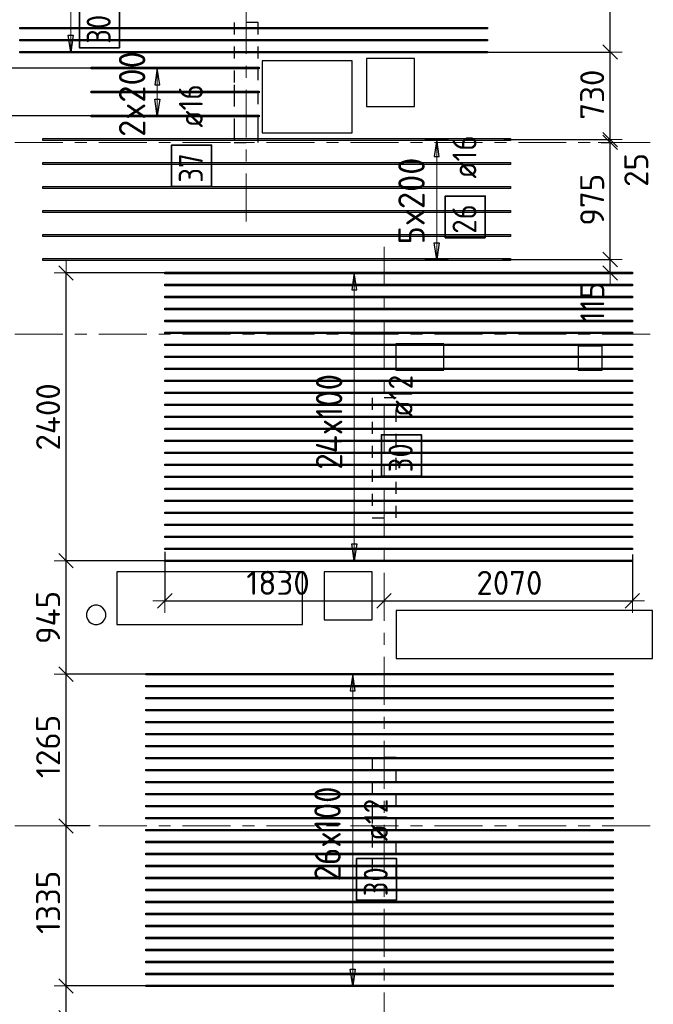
# Model space of a CAD drawing. Header units: metres. Extents: x -38 to 97, y -15 to 21.
# Tile 8 of 132: x 10.71 to 16, y 1.81 to 10.02. Entities that reach past the tile are written whole.
import ezdxf

# ---------------------------------------------------------------- set-up
doc = ezdxf.new("R2010")
doc.units = ezdxf.units.M
doc.header["$PDMODE"] = 65
for name, pattern in [('______11', [0.5, 0.4, -0.05, 0, -0.05]), ('______2', [0.0405, 0.03, -0.0105]), ('______5', [1.1, 0.8, -0.1, 0.1, -0.1])]:
    doc.linetypes.add(name, pattern=pattern)
for name, color, linetype, lineweight in [('XR$2$Осевая линия (1)', 7, '______5', 13), ('XR$4$Перекрытие (1)', 7, 'Continuous', 35), ('XR$4$Размерная линия (1)', 7, 'Continuous', 13)]:
    doc.layers.add(name, color=color, linetype=linetype, lineweight=lineweight)
doc.layers.add('XR$4$Арм.стержн.Доп. Арм верхн.зоны Х', color=7, linetype='Continuous', lineweight=35, true_color=0x8c8cff)
doc.layers.add('XR$6$Стена_ бетон несущ.', color=7, linetype='Continuous', lineweight=70, true_color=0xb4b496)
doc.styles.add('ISOCPEUR', font='txt')
doc.dimstyles.new('DIMSTYLE_3', dxfattribs={"dimtxt": 0.2, "dimasz": 0.2, "dimexe": 0, "dimexo": 0, "dimgap": 0.1, "dimtad": 2, "dimdec": 0, "dimlfac": 1000, "dimrnd": 5, "dimzin": 12, "dimdsep": 46, "dimtxsty": 'ISOCPEUR', "dimblk1": 'ALL_ML_STRICH', "dimblk2": 'ALL_ML_STRICH', "dimsah": 1, "dimcen": 0, "dimclrd": 7, "dimclre": 256, "dimclrt": 7, "dimadec": 0, "dimazin": 0, "dimtfac": 1, "dimtdec": 0, "dimtix": 1, "dimtmove": 2, "dimatfit": 3, "dimfxl": 0, "dimtzin": 0, "dimlwd": 0, "dimlwe": -3, "dimarcsym": 0})
doc.dimstyles.new('DIMSTYLE_33', dxfattribs={"dimtxt": 0.2, "dimasz": 0.2, "dimexe": 0, "dimexo": 0, "dimgap": 0.1, "dimtad": 2, "dimdec": 0, "dimlfac": 1000, "dimrnd": 5, "dimzin": 12, "dimdsep": 46, "dimtxsty": 'ISOCPEUR', "dimblk1": 'ALL_ML_STRICH', "dimblk2": 'ALL_ML_STRICH', "dimsah": 1, "dimcen": 0, "dimclrd": 7, "dimclre": 256, "dimclrt": 7, "dimadec": 0, "dimazin": 0, "dimtfac": 1, "dimtdec": 0, "dimtix": 1, "dimtmove": 2, "dimatfit": 3, "dimfxl": 0, "dimtvp": 1.2, "dimtzin": 0, "dimlwd": 0, "dimlwe": -3, "dimarcsym": 0})
doc.dimstyles.new('DIMSTYLE_34', dxfattribs={"dimtxt": 0.2, "dimasz": 0.2, "dimexe": 0, "dimexo": 0, "dimgap": 0.1, "dimtad": 0, "dimdec": 0, "dimlfac": 1000, "dimrnd": 5, "dimzin": 12, "dimdsep": 46, "dimtxsty": 'ISOCPEUR', "dimblk1": 'ALL_ML_STRICH', "dimblk2": 'ALL_ML_STRICH', "dimsah": 1, "dimcen": 0, "dimclrd": 7, "dimclre": 256, "dimclrt": 7, "dimadec": 0, "dimazin": 0, "dimtfac": 1, "dimtdec": 0, "dimtix": 1, "dimtmove": 2, "dimatfit": 3, "dimfxl": 0, "dimtvp": 1.2, "dimtzin": 0, "dimlwd": 0, "dimlwe": -3, "dimarcsym": 0})

# ---------------------------------------------------------------- blocks, each defined once
blk = doc.blocks.new('ALL_ML_STRICH')
at = {"color": 0, "linetype": 'ByBlock', "lineweight": -2}
for p, q in [((0, -0.5), (0, 0.5)), ((-1, 0), (0.5, 0)), ((-0.3, -0.3), (0.3, 0.3))]:
    blk.add_line(p, q, dxfattribs=at)
blk = doc.blocks.new('*D333')
at = {"layer": 'DEFPOINTS', "color": 7, "linetype": 'Continuous', "lineweight": 13, "transparency": 33554687}
for p in [(11.9214, 5.6071), (11.9214, 5.1773), (13.75, 5.2098)]:
    blk.add_point(p, dxfattribs=at)
at = {"layer": 'XR$4$Размерная линия (1)', "color": 9, "linetype": 'Continuous', "lineweight": -2, "true_color": 0xc7c7c7, "transparency": 33554687}
for p, q in [((11.9214, 5.5871), (11.9214, 5.1773)), ((13.75, 5.1898), (13.75, 5.1773))]:
    blk.add_line(p, q, dxfattribs=at)
at = {"layer": 'XR$4$Размерная линия (1)', "color": 7, "linetype": 'Continuous', "lineweight": -2, "transparency": 33554687}
blk.add_line((11.9214, 5.1773), (13.75, 5.1773), dxfattribs=at)
at = {"layer": 'XR$4$Размерная линия (1)', "color": 7, "linetype": 'Continuous', "lineweight": 13, "transparency": 33554687, "xscale": 0.2, "yscale": 0.2, "zscale": 0.2, "rotation": 180}
blk.add_blockref('ALL_ML_STRICH', (11.9214, 5.1773), dxfattribs=at)
at = {"layer": 'XR$4$Размерная линия (1)', "color": 7, "linetype": 'Continuous', "lineweight": 13, "transparency": 33554687, "xscale": 0.2, "yscale": 0.2, "zscale": 0.2}
blk.add_blockref('ALL_ML_STRICH', (13.75, 5.1773), dxfattribs=at)
at = {"layer": 'XR$4$Размерная линия (1)', "color": 7, "linetype": 'Continuous', "lineweight": 13, "transparency": 33554687, "insert": (12.8657, 5.3273), "char_height": 0.2, "width": 0.8, "attachment_point": 5, "style": 'ISOCPEUR'}
blk.add_mtext('\\A1;{1830}', dxfattribs=at)
blk = doc.blocks.new('*D334')
at = {"layer": 'DEFPOINTS', "color": 7, "linetype": 'Continuous', "lineweight": 13, "transparency": 33554687}
for p in [(15.8214, 5.5828), (13.75, 5.2098), (13.75, 5.1773)]:
    blk.add_point(p, dxfattribs=at)
at = {"layer": 'XR$4$Размерная линия (1)', "color": 9, "linetype": 'Continuous', "lineweight": -2, "true_color": 0xc7c7c7, "transparency": 33554687}
for p, q in [((15.8214, 5.5628), (15.8214, 5.1773)), ((13.75, 5.1898), (13.75, 5.1773))]:
    blk.add_line(p, q, dxfattribs=at)
at = {"layer": 'XR$4$Размерная линия (1)', "color": 7, "linetype": 'Continuous', "lineweight": -2, "transparency": 33554687}
blk.add_line((13.75, 5.1773), (15.8214, 5.1773), dxfattribs=at)
at = {"layer": 'XR$4$Размерная линия (1)', "color": 7, "linetype": 'Continuous', "lineweight": 13, "transparency": 33554687, "xscale": 0.2, "yscale": 0.2, "zscale": 0.2, "rotation": 180}
blk.add_blockref('ALL_ML_STRICH', (13.75, 5.1773), dxfattribs=at)
at = {"layer": 'XR$4$Размерная линия (1)', "color": 7, "linetype": 'Continuous', "lineweight": 13, "transparency": 33554687, "xscale": 0.2, "yscale": 0.2, "zscale": 0.2}
blk.add_blockref('ALL_ML_STRICH', (15.8214, 5.1773), dxfattribs=at)
at = {"layer": 'XR$4$Размерная линия (1)', "color": 7, "linetype": 'Continuous', "lineweight": 13, "transparency": 33554687, "insert": (14.7957, 5.3273), "char_height": 0.2, "width": 0.8, "attachment_point": 5, "style": 'ISOCPEUR'}
blk.add_mtext('\\A1;{2070}', dxfattribs=at)
blk = doc.blocks.new('*D562')
at = {"layer": 'DEFPOINTS', "color": 7, "linetype": 'Continuous', "lineweight": 13, "transparency": 33554687}
for p in [(11.4413, 9.2206), (10.26, 9), (10.2856, 9)]:
    blk.add_point(p, dxfattribs=at)
at = {"layer": 'XR$4$Размерная линия (1)', "color": 9, "linetype": 'Continuous', "lineweight": -2, "true_color": 0xc7c7c7, "transparency": 33554687}
for p, q in [((11.4213, 9.2206), (10.26, 9.2206)), ((10.2656, 9), (10.26, 9))]:
    blk.add_line(p, q, dxfattribs=at)
at = {"layer": 'XR$4$Размерная линия (1)', "color": 7, "linetype": 'Continuous', "lineweight": -2, "transparency": 33554687}
blk.add_line((10.26, 9), (10.26, 9.2206), dxfattribs=at)
at = {"layer": 'XR$4$Размерная линия (1)', "color": 7, "linetype": 'Continuous', "lineweight": 13, "transparency": 33554687, "xscale": 0.2, "yscale": 0.2, "zscale": 0.2}
for p, rotation in [((10.26, 9.2206), 90), ((10.26, 9), 270)]:
    blk.add_blockref('ALL_ML_STRICH', p, dxfattribs=dict(at, rotation=rotation))
at = {"layer": 'XR$4$Размерная линия (1)', "color": 7, "linetype": 'Continuous', "lineweight": 13, "transparency": 33554687, "insert": (10.4283, 8.6646), "char_height": 0.2, "width": 0.6, "attachment_point": 5, "rotation": 90, "style": 'ISOCPEUR'}
blk.add_mtext('\\A1;{220}', dxfattribs=at)
blk = doc.blocks.new('*D563')
at = {"layer": 'DEFPOINTS', "color": 7, "linetype": 'Continuous', "lineweight": 13, "transparency": 33554687}
for p in [(11.3543, 9.6206), (10.26, 9.2206), (11.4413, 9.2206)]:
    blk.add_point(p, dxfattribs=at)
at = {"layer": 'XR$4$Размерная линия (1)', "color": 9, "linetype": 'Continuous', "lineweight": -2, "true_color": 0xc7c7c7, "transparency": 33554687}
for p, q in [((11.3343, 9.6206), (10.26, 9.6206)), ((11.4213, 9.2206), (10.26, 9.2206))]:
    blk.add_line(p, q, dxfattribs=at)
at = {"layer": 'XR$4$Размерная линия (1)', "color": 7, "linetype": 'Continuous', "lineweight": -2, "transparency": 33554687}
blk.add_line((10.26, 9.2206), (10.26, 9.6206), dxfattribs=at)
at = {"layer": 'XR$4$Размерная линия (1)', "color": 7, "linetype": 'Continuous', "lineweight": 13, "transparency": 33554687, "xscale": 0.2, "yscale": 0.2, "zscale": 0.2}
for p, rotation in [((10.26, 9.6206), 90), ((10.26, 9.2206), 270)]:
    blk.add_blockref('ALL_ML_STRICH', p, dxfattribs=dict(at, rotation=rotation))
at = {"layer": 'XR$4$Размерная линия (1)', "color": 7, "linetype": 'Continuous', "lineweight": 13, "transparency": 33554687, "insert": (10.11, 9.967), "char_height": 0.2, "width": 0.6, "attachment_point": 5, "rotation": 90, "style": 'ISOCPEUR'}
blk.add_mtext('\\A1;{400}', dxfattribs=at)
blk = doc.blocks.new('*D566')
at = {"layer": 'DEFPOINTS', "color": 7, "linetype": 'Continuous', "lineweight": 13, "transparency": 33554687}
for p in [(11.7925, 1.9659), (11.098, 1.7009), (11.8676, 1.7009)]:
    blk.add_point(p, dxfattribs=at)
at = {"layer": 'XR$4$Размерная линия (1)', "color": 9, "linetype": 'Continuous', "lineweight": -2, "true_color": 0xc7c7c7, "transparency": 33554687}
for p, q in [((11.7725, 1.9659), (11.098, 1.9659)), ((11.8476, 1.7009), (11.098, 1.7009))]:
    blk.add_line(p, q, dxfattribs=at)
at = {"layer": 'XR$4$Размерная линия (1)', "color": 7, "linetype": 'Continuous', "lineweight": -2, "transparency": 33554687}
blk.add_line((11.098, 1.7009), (11.098, 1.9659), dxfattribs=at)
at = {"layer": 'XR$4$Размерная линия (1)', "color": 7, "linetype": 'Continuous', "lineweight": 13, "transparency": 33554687, "xscale": 0.2, "yscale": 0.2, "zscale": 0.2}
for p, rotation in [((11.098, 1.9659), 90), ((11.098, 1.7009), 270)]:
    blk.add_blockref('ALL_ML_STRICH', p, dxfattribs=dict(at, rotation=rotation))
at = {"layer": 'XR$4$Размерная линия (1)', "color": 7, "linetype": 'Continuous', "lineweight": 13, "transparency": 33554687, "insert": (11.3623, 1.5155), "char_height": 0.2, "width": 0.6, "attachment_point": 5, "rotation": 90, "style": 'ISOCPEUR'}
blk.add_mtext('\\A1;{265}', dxfattribs=at)
blk = doc.blocks.new('*D567')
at = {"layer": 'DEFPOINTS', "color": 7, "linetype": 'Continuous', "lineweight": 13, "transparency": 33554687}
for p in [(11.3184, 3.3), (11.098, 1.9659), (11.7925, 1.9659)]:
    blk.add_point(p, dxfattribs=at)
at = {"layer": 'XR$4$Размерная линия (1)', "color": 9, "linetype": 'Continuous', "lineweight": -2, "true_color": 0xc7c7c7, "transparency": 33554687}
for p, q in [((11.2984, 3.3), (11.098, 3.3)), ((11.7725, 1.9659), (11.098, 1.9659))]:
    blk.add_line(p, q, dxfattribs=at)
at = {"layer": 'XR$4$Размерная линия (1)', "color": 7, "linetype": 'Continuous', "lineweight": -2, "transparency": 33554687}
blk.add_line((11.098, 1.9659), (11.098, 3.3), dxfattribs=at)
at = {"layer": 'XR$4$Размерная линия (1)', "color": 7, "linetype": 'Continuous', "lineweight": 13, "transparency": 33554687, "xscale": 0.2, "yscale": 0.2, "zscale": 0.2}
for p, rotation in [((11.098, 3.3), 90), ((11.098, 1.9659), 270)]:
    blk.add_blockref('ALL_ML_STRICH', p, dxfattribs=dict(at, rotation=rotation))
at = {"layer": 'XR$4$Размерная линия (1)', "color": 7, "linetype": 'Continuous', "lineweight": 13, "transparency": 33554687, "insert": (10.948, 2.6629), "char_height": 0.2, "width": 0.8, "attachment_point": 5, "rotation": 90, "style": 'ISOCPEUR'}
blk.add_mtext('\\A1;{1335}', dxfattribs=at)
blk = doc.blocks.new('*D568')
at = {"layer": 'DEFPOINTS', "color": 7, "linetype": 'Continuous', "lineweight": 13, "transparency": 33554687}
for p in [(11.8301, 4.5659), (11.098, 3.3), (11.3184, 3.3)]:
    blk.add_point(p, dxfattribs=at)
at = {"layer": 'XR$4$Размерная линия (1)', "color": 9, "linetype": 'Continuous', "lineweight": -2, "true_color": 0xc7c7c7, "transparency": 33554687}
for p, q in [((11.8101, 4.5659), (11.098, 4.5659)), ((11.2984, 3.3), (11.098, 3.3))]:
    blk.add_line(p, q, dxfattribs=at)
at = {"layer": 'XR$4$Размерная линия (1)', "color": 7, "linetype": 'Continuous', "lineweight": -2, "transparency": 33554687}
blk.add_line((11.098, 3.3), (11.098, 4.5659), dxfattribs=at)
at = {"layer": 'XR$4$Размерная линия (1)', "color": 7, "linetype": 'Continuous', "lineweight": 13, "transparency": 33554687, "xscale": 0.2, "yscale": 0.2, "zscale": 0.2}
for p, rotation in [((11.098, 4.5659), 90), ((11.098, 3.3), 270)]:
    blk.add_blockref('ALL_ML_STRICH', p, dxfattribs=dict(at, rotation=rotation))
at = {"layer": 'XR$4$Размерная линия (1)', "color": 7, "linetype": 'Continuous', "lineweight": 13, "transparency": 33554687, "insert": (10.948, 3.9629), "char_height": 0.2, "width": 0.8, "attachment_point": 5, "rotation": 90, "style": 'ISOCPEUR'}
blk.add_mtext('\\A1;{1265}', dxfattribs=at)
blk = doc.blocks.new('*D569')
at = {"layer": 'DEFPOINTS', "color": 7, "linetype": 'Continuous', "lineweight": 13, "transparency": 33554687}
for p in [(12.0081, 5.5114), (11.098, 4.5659), (11.8301, 4.5659)]:
    blk.add_point(p, dxfattribs=at)
at = {"layer": 'XR$4$Размерная линия (1)', "color": 9, "linetype": 'Continuous', "lineweight": -2, "true_color": 0xc7c7c7, "transparency": 33554687}
for p, q in [((11.9881, 5.5114), (11.098, 5.5114)), ((11.8101, 4.5659), (11.098, 4.5659))]:
    blk.add_line(p, q, dxfattribs=at)
at = {"layer": 'XR$4$Размерная линия (1)', "color": 7, "linetype": 'Continuous', "lineweight": -2, "transparency": 33554687}
blk.add_line((11.098, 4.5659), (11.098, 5.5114), dxfattribs=at)
at = {"layer": 'XR$4$Размерная линия (1)', "color": 7, "linetype": 'Continuous', "lineweight": 13, "transparency": 33554687, "xscale": 0.2, "yscale": 0.2, "zscale": 0.2}
for p, rotation in [((11.098, 5.5114), 90), ((11.098, 4.5659), 270)]:
    blk.add_blockref('ALL_ML_STRICH', p, dxfattribs=dict(at, rotation=rotation))
at = {"layer": 'XR$4$Размерная линия (1)', "color": 7, "linetype": 'Continuous', "lineweight": 13, "transparency": 33554687, "insert": (10.948, 5.0386), "char_height": 0.2, "width": 0.6, "attachment_point": 5, "rotation": 90, "style": 'ISOCPEUR'}
blk.add_mtext('\\A1;{945}', dxfattribs=at)
blk = doc.blocks.new('*D570')
at = {"layer": 'DEFPOINTS', "color": 7, "linetype": 'Continuous', "lineweight": 13, "transparency": 33554687}
for p in [(12.073, 7.9114), (11.098, 5.5114), (12.0081, 5.5114)]:
    blk.add_point(p, dxfattribs=at)
at = {"layer": 'XR$4$Размерная линия (1)', "color": 9, "linetype": 'Continuous', "lineweight": -2, "true_color": 0xc7c7c7, "transparency": 33554687}
for p, q in [((12.053, 7.9114), (11.098, 7.9114)), ((11.9881, 5.5114), (11.098, 5.5114))]:
    blk.add_line(p, q, dxfattribs=at)
at = {"layer": 'XR$4$Размерная линия (1)', "color": 7, "linetype": 'Continuous', "lineweight": -2, "transparency": 33554687}
blk.add_line((11.098, 5.5114), (11.098, 7.9114), dxfattribs=at)
at = {"layer": 'XR$4$Размерная линия (1)', "color": 7, "linetype": 'Continuous', "lineweight": 13, "transparency": 33554687, "xscale": 0.2, "yscale": 0.2, "zscale": 0.2}
for p, rotation in [((11.098, 7.9114), 90), ((11.098, 5.5114), 270)]:
    blk.add_blockref('ALL_ML_STRICH', p, dxfattribs=dict(at, rotation=rotation))
at = {"layer": 'XR$4$Размерная линия (1)', "color": 7, "linetype": 'Continuous', "lineweight": 13, "transparency": 33554687, "insert": (10.948, 6.7114), "char_height": 0.2, "width": 0.8, "attachment_point": 5, "rotation": 90, "style": 'ISOCPEUR'}
blk.add_mtext('\\A1;{2400}', dxfattribs=at)
blk = doc.blocks.new('*D613')
at = {"layer": 'DEFPOINTS', "color": 7, "linetype": 'Continuous', "lineweight": 13, "transparency": 33554687}
for p in [(14.7167, 8.0241), (15.5826, 7.9114), (15.6359, 7.9114)]:
    blk.add_point(p, dxfattribs=at)
at = {"layer": 'XR$4$Размерная линия (1)', "color": 9, "linetype": 'Continuous', "lineweight": -2, "true_color": 0xc7c7c7, "transparency": 33554687}
for p, q in [((14.7367, 8.0241), (15.6359, 8.0241)), ((15.6026, 7.9114), (15.6359, 7.9114))]:
    blk.add_line(p, q, dxfattribs=at)
at = {"layer": 'XR$4$Размерная линия (1)', "color": 7, "linetype": 'Continuous', "lineweight": -2, "transparency": 33554687}
blk.add_line((15.6359, 7.9114), (15.6359, 8.0241), dxfattribs=at)
at = {"layer": 'XR$4$Размерная линия (1)', "color": 7, "linetype": 'Continuous', "lineweight": 13, "transparency": 33554687, "xscale": 0.2, "yscale": 0.2, "zscale": 0.2}
for p, rotation in [((15.6359, 8.0241), 90), ((15.6359, 7.9114), 270)]:
    blk.add_blockref('ALL_ML_STRICH', p, dxfattribs=dict(at, rotation=rotation))
at = {"layer": 'XR$4$Размерная линия (1)', "color": 7, "linetype": 'Continuous', "lineweight": 13, "transparency": 33554687, "insert": (15.4872, 7.6659), "char_height": 0.2, "width": 0.6, "attachment_point": 5, "rotation": 90, "style": 'ISOCPEUR'}
blk.add_mtext('\\A1;{115}', dxfattribs=at)
blk = doc.blocks.new('*D614')
at = {"layer": 'DEFPOINTS', "color": 7, "linetype": 'Continuous', "lineweight": 13, "transparency": 33554687}
for p in [(15.5407, 9), (14.7167, 8.0241), (15.6359, 8.0241)]:
    blk.add_point(p, dxfattribs=at)
at = {"layer": 'XR$4$Размерная линия (1)', "color": 9, "linetype": 'Continuous', "lineweight": -2, "true_color": 0xc7c7c7, "transparency": 33554687}
for p, q in [((15.5607, 9), (15.6359, 9)), ((14.7367, 8.0241), (15.6359, 8.0241))]:
    blk.add_line(p, q, dxfattribs=at)
at = {"layer": 'XR$4$Размерная линия (1)', "color": 7, "linetype": 'Continuous', "lineweight": -2, "transparency": 33554687}
blk.add_line((15.6359, 8.0241), (15.6359, 9), dxfattribs=at)
at = {"layer": 'XR$4$Размерная линия (1)', "color": 7, "linetype": 'Continuous', "lineweight": 13, "transparency": 33554687, "xscale": 0.2, "yscale": 0.2, "zscale": 0.2}
for p, rotation in [((15.6359, 9), 90), ((15.6359, 8.0241), 270)]:
    blk.add_blockref('ALL_ML_STRICH', p, dxfattribs=dict(at, rotation=rotation))
at = {"layer": 'XR$4$Размерная линия (1)', "color": 7, "linetype": 'Continuous', "lineweight": 13, "transparency": 33554687, "insert": (15.4859, 8.522), "char_height": 0.2, "width": 0.6, "attachment_point": 5, "rotation": 90, "style": 'ISOCPEUR'}
blk.add_mtext('\\A1;{975}', dxfattribs=at)
blk = doc.blocks.new('*D615')
at = {"layer": 'DEFPOINTS', "color": 7, "linetype": 'Continuous', "lineweight": 13, "transparency": 33554687}
for p in [(14.7297, 9.0241), (15.5407, 9), (15.6359, 9)]:
    blk.add_point(p, dxfattribs=at)
at = {"layer": 'XR$4$Размерная линия (1)', "color": 9, "linetype": 'Continuous', "lineweight": -2, "true_color": 0xc7c7c7, "transparency": 33554687}
for p, q in [((14.7497, 9.0241), (15.6359, 9.0241)), ((15.5607, 9), (15.6359, 9))]:
    blk.add_line(p, q, dxfattribs=at)
at = {"layer": 'XR$4$Размерная линия (1)', "color": 7, "linetype": 'Continuous', "lineweight": -2, "transparency": 33554687}
blk.add_line((15.6359, 9), (15.6359, 9.0241), dxfattribs=at)
at = {"layer": 'XR$4$Размерная линия (1)', "color": 7, "linetype": 'Continuous', "lineweight": 13, "transparency": 33554687, "xscale": 0.2, "yscale": 0.2, "zscale": 0.2}
for p, rotation in [((15.6359, 9), 270), ((15.6359, 9.0241), 90)]:
    blk.add_blockref('ALL_ML_STRICH', p, dxfattribs=dict(at, rotation=rotation))
at = {"layer": 'XR$4$Размерная линия (1)', "color": 7, "linetype": 'Continuous', "lineweight": 13, "transparency": 33554687, "insert": (15.8536, 8.7705), "char_height": 0.2, "width": 0.4, "attachment_point": 5, "rotation": 90, "style": 'ISOCPEUR'}
blk.add_mtext('\\A1;{25}', dxfattribs=at)
blk = doc.blocks.new('*D616')
at = {"layer": 'DEFPOINTS', "color": 7, "linetype": 'Continuous', "lineweight": 13, "transparency": 33554687}
for p in [(14.5458, 9.7534), (14.7297, 9.0241), (15.6359, 9.0241)]:
    blk.add_point(p, dxfattribs=at)
at = {"layer": 'XR$4$Размерная линия (1)', "color": 9, "linetype": 'Continuous', "lineweight": -2, "true_color": 0xc7c7c7, "transparency": 33554687}
for p, q in [((14.5658, 9.7534), (15.6359, 9.7534)), ((14.7497, 9.0241), (15.6359, 9.0241))]:
    blk.add_line(p, q, dxfattribs=at)
at = {"layer": 'XR$4$Размерная линия (1)', "color": 7, "linetype": 'Continuous', "lineweight": -2, "transparency": 33554687}
blk.add_line((15.6359, 9.0241), (15.6359, 9.7534), dxfattribs=at)
at = {"layer": 'XR$4$Размерная линия (1)', "color": 7, "linetype": 'Continuous', "lineweight": 13, "transparency": 33554687, "xscale": 0.2, "yscale": 0.2, "zscale": 0.2}
for p, rotation in [((15.6359, 9.7534), 90), ((15.6359, 9.0241), 270)]:
    blk.add_blockref('ALL_ML_STRICH', p, dxfattribs=dict(at, rotation=rotation))
at = {"layer": 'XR$4$Размерная линия (1)', "color": 7, "linetype": 'Continuous', "lineweight": 13, "transparency": 33554687, "insert": (15.4859, 9.3987), "char_height": 0.2, "width": 0.6, "attachment_point": 5, "rotation": 90, "style": 'ISOCPEUR'}
blk.add_mtext('\\A1;{730}', dxfattribs=at)
blk = doc.blocks.new('*D617')
at = {"layer": 'DEFPOINTS', "color": 7, "linetype": 'Continuous', "lineweight": 13, "transparency": 33554687}
for p in [(14.5815, 11.1534), (14.5458, 9.7534), (15.6359, 9.7534)]:
    blk.add_point(p, dxfattribs=at)
at = {"layer": 'XR$4$Размерная линия (1)', "color": 9, "linetype": 'Continuous', "lineweight": -2, "true_color": 0xc7c7c7, "transparency": 33554687}
for p, q in [((14.6015, 11.1534), (15.6359, 11.1534)), ((14.5658, 9.7534), (15.6359, 9.7534))]:
    blk.add_line(p, q, dxfattribs=at)
at = {"layer": 'XR$4$Размерная линия (1)', "color": 7, "linetype": 'Continuous', "lineweight": -2, "transparency": 33554687}
blk.add_line((15.6359, 9.7534), (15.6359, 11.1534), dxfattribs=at)
at = {"layer": 'XR$4$Размерная линия (1)', "color": 7, "linetype": 'Continuous', "lineweight": 13, "transparency": 33554687, "xscale": 0.2, "yscale": 0.2, "zscale": 0.2}
for p, rotation in [((15.6359, 11.1534), 90), ((15.6359, 9.7534), 270)]:
    blk.add_blockref('ALL_ML_STRICH', p, dxfattribs=dict(at, rotation=rotation))
at = {"layer": 'XR$4$Размерная линия (1)', "color": 7, "linetype": 'Continuous', "lineweight": 13, "transparency": 33554687, "insert": (15.4859, 10.4734), "char_height": 0.2, "width": 0.8, "attachment_point": 5, "rotation": 90, "style": 'ISOCPEUR'}
blk.add_mtext('\\A1;{1400}', dxfattribs=at)

msp = doc.modelspace()

# ---------------------------------------------------------------- linework, layer by layer
at = {"layer": 'XR$2$Осевая линия (1)', "color": 253, "linetype": '______11', "lineweight": 13, "true_color": 0xa0a0a0, "transparency": 33554687}
for p, q in [((12.6, 8.34), (12.6, 19.78)), ((-2.63, 9), (62.6, 9)), ((13.75, -3.39), (13.75, 8.13)), ((-2.63, 7.4), (62.6, 7.4)), ((-2.63, 3.3), (62.6, 3.3))]:
    msp.add_line(p, q, dxfattribs=at)
at = {"layer": 'XR$4$Арм.стержн.Доп. Арм верхн.зоны Х', "color": 7, "linetype": 'Continuous', "lineweight": 13, "transparency": 33554687}
for p, q in [((11.1363, 9.7534), (11.1363, 11.1534)), ((11.1363, 9.7534), (11.1363, 9.7534)), ((11.8586, 9.6206), (11.8586, 9.6206)), ((11.8586, 9.2206), (11.8586, 9.6206)), ((11.8586, 9.2206), (11.8586, 9.2206)), ((14.1888, 9.0241), (14.1888, 9.0241)), ((14.1888, 8.0241), (14.1888, 9.0241)), ((14.1888, 8.0241), (14.1888, 8.0241)), ((13.5016, 7.9114), (13.5016, 7.9114)), ((13.5016, 5.5114), (13.5016, 7.9114)), ((13.5016, 5.5114), (13.5016, 5.5114)), ((13.4882, 4.5659), (13.4882, 4.5659)), ((13.4882, 1.9659), (13.4882, 4.5659)), ((13.4882, 1.9659), (13.4882, 1.9659))]:
    msp.add_line(p, q, dxfattribs=at)
at = {"layer": 'XR$4$Арм.стержн.Доп. Арм верхн.зоны Х', "color": 7, "linetype": 'Continuous', "lineweight": 25, "transparency": 33554687}
for p, q in [((11.1363, 9.7534), (11.1163, 9.8934)), ((11.1163, 9.8934), (11.1563, 9.8934)), ((11.1563, 9.8934), (11.1363, 9.7534)), ((11.8586, 9.6206), (11.8386, 9.4806)), ((11.8786, 9.4806), (11.8586, 9.6206)), ((11.8386, 9.4806), (11.8786, 9.4806)), ((11.8586, 9.2206), (11.8386, 9.3606)), ((11.8386, 9.3606), (11.8786, 9.3606)), ((11.8786, 9.3606), (11.8586, 9.2206)), ((14.1888, 9.0241), (14.1688, 8.8841)), ((14.2088, 8.8841), (14.1888, 9.0241)), ((14.1688, 8.8841), (14.2088, 8.8841)), ((14.1888, 8.0241), (14.1688, 8.1641)), ((14.1688, 8.1641), (14.2088, 8.1641)), ((14.2088, 8.1641), (14.1888, 8.0241)), ((13.5016, 7.9114), (13.4816, 7.7714)), ((13.5216, 7.7714), (13.5016, 7.9114)), ((13.4816, 7.7714), (13.5216, 7.7714)), ((13.5016, 5.5114), (13.4816, 5.6514)), ((13.4816, 5.6514), (13.5216, 5.6514)), ((13.5216, 5.6514), (13.5016, 5.5114)), ((13.4882, 4.5659), (13.4682, 4.4259)), ((13.5082, 4.4259), (13.4882, 4.5659)), ((13.4682, 4.4259), (13.5082, 4.4259)), ((13.4882, 1.9659), (13.4682, 2.1059)), ((13.4682, 2.1059), (13.5082, 2.1059)), ((13.5082, 2.1059), (13.4882, 1.9659))]:
    msp.add_line(p, q, dxfattribs=at)
at = {"layer": 'XR$4$Арм.стержн.Доп. Арм верхн.зоны Х', "color": 253, "linetype": 'Continuous', "lineweight": -3, "true_color": 0xa0a0a0, "transparency": 33554687}
for p, q in [((11.1363, 9.7534), (11.0363, 9.7534)), ((11.1363, 9.7534), (11.2363, 9.7534)), ((11.8586, 9.6206), (11.7586, 9.6206)), ((11.8586, 9.6206), (11.9586, 9.6206)), ((11.8586, 9.2206), (11.7586, 9.2206)), ((11.8586, 9.2206), (11.9586, 9.2206)), ((14.1888, 9.0241), (14.0888, 9.0241)), ((14.1888, 9.0241), (14.2888, 9.0241)), ((14.1888, 8.0241), (14.0888, 8.0241)), ((14.1888, 8.0241), (14.2888, 8.0241)), ((13.5016, 7.9114), (13.4016, 7.9114)), ((13.5016, 7.9114), (13.6016, 7.9114)), ((13.5016, 5.5114), (13.4016, 5.5114)), ((13.5016, 5.5114), (13.6016, 5.5114)), ((13.4882, 4.5659), (13.3882, 4.5659)), ((13.4882, 4.5659), (13.5882, 4.5659)), ((13.4882, 1.9659), (13.3882, 1.9659)), ((13.4882, 1.9659), (13.5882, 1.9659))]:
    msp.add_line(p, q, dxfattribs=at)
at = {"layer": 'XR$4$Арм.стержн.Доп. Арм верхн.зоны Х', "color": 7, "linetype": 'Continuous', "lineweight": 35, "transparency": 33554687}
for points in [[(11.543, 9.7894), (11.543, 10.1361), (11.2096, 10.1361), (11.2096, 9.7894), (11.543, 9.7894)], [(12.3116, 8.6313), (12.3116, 8.978), (11.9783, 8.978), (11.9783, 8.6313), (12.3116, 8.6313)], [(14.5939, 8.2058), (14.5939, 8.5525), (14.2605, 8.5525), (14.2605, 8.2058), (14.5939, 8.2058)], [(14.0615, 6.2158), (14.0615, 6.5625), (13.7282, 6.5625), (13.7282, 6.2158), (14.0615, 6.2158)], [(13.8542, 2.6808), (13.8542, 3.0275), (13.5209, 3.0275), (13.5209, 2.6808), (13.8542, 2.6808)]]:
    msp.add_lwpolyline(points, dxfattribs=at)
at = {"layer": 'XR$4$Арм.стержн.Доп. Арм верхн.зоны Х', "color": 34, "linetype": 'Continuous', "lineweight": 25, "transparency": 33554687}
for points in [[(10.7131, 9.9594), (14.6131, 9.9594), (14.6131, 9.9474), (10.7131, 9.9474), (10.7131, 9.9594)], [(10.7131, 9.8594), (14.6131, 9.8594), (14.6131, 9.8474), (10.7131, 9.8474), (10.7131, 9.8594)], [(10.7131, 9.7594), (14.6131, 9.7594), (14.6131, 9.7474), (10.7131, 9.7474), (10.7131, 9.7594)], [(15.8214, 7.9054), (11.9214, 7.9054), (11.9214, 7.9174), (15.8214, 7.9174), (15.8214, 7.9054)], [(15.8214, 7.8054), (11.9214, 7.8054), (11.9214, 7.8174), (15.8214, 7.8174), (15.8214, 7.8054)], [(15.8214, 7.7054), (11.9214, 7.7054), (11.9214, 7.7174), (15.8214, 7.7174), (15.8214, 7.7054)], [(15.8214, 7.6054), (11.9214, 7.6054), (11.9214, 7.6174), (15.8214, 7.6174), (15.8214, 7.6054)], [(15.8214, 7.5054), (11.9214, 7.5054), (11.9214, 7.5174), (15.8214, 7.5174), (15.8214, 7.5054)], [(15.8214, 7.4054), (11.9214, 7.4054), (11.9214, 7.4174), (15.8214, 7.4174), (15.8214, 7.4054)], [(15.8214, 7.3054), (11.9214, 7.3054), (11.9214, 7.3174), (15.8214, 7.3174), (15.8214, 7.3054)], [(15.8214, 7.2054), (11.9214, 7.2054), (11.9214, 7.2174), (15.8214, 7.2174), (15.8214, 7.2054)], [(15.8214, 7.1054), (11.9214, 7.1054), (11.9214, 7.1174), (15.8214, 7.1174), (15.8214, 7.1054)], [(15.8214, 7.0054), (11.9214, 7.0054), (11.9214, 7.0174), (15.8214, 7.0174), (15.8214, 7.0054)], [(15.8214, 6.9054), (11.9214, 6.9054), (11.9214, 6.9174), (15.8214, 6.9174), (15.8214, 6.9054)], [(15.8214, 6.8054), (11.9214, 6.8054), (11.9214, 6.8174), (15.8214, 6.8174), (15.8214, 6.8054)], [(15.8214, 6.7054), (11.9214, 6.7054), (11.9214, 6.7174), (15.8214, 6.7174), (15.8214, 6.7054)], [(15.8214, 6.6054), (11.9214, 6.6054), (11.9214, 6.6174), (15.8214, 6.6174), (15.8214, 6.6054)], [(15.8214, 6.5054), (11.9214, 6.5054), (11.9214, 6.5174), (15.8214, 6.5174), (15.8214, 6.5054)], [(15.8214, 6.4054), (11.9214, 6.4054), (11.9214, 6.4174), (15.8214, 6.4174), (15.8214, 6.4054)], [(15.8214, 6.3054), (11.9214, 6.3054), (11.9214, 6.3174), (15.8214, 6.3174), (15.8214, 6.3054)], [(15.8214, 6.2054), (11.9214, 6.2054), (11.9214, 6.2174), (15.8214, 6.2174), (15.8214, 6.2054)], [(15.8214, 6.1054), (11.9214, 6.1054), (11.9214, 6.1174), (15.8214, 6.1174), (15.8214, 6.1054)], [(15.8214, 6.0054), (11.9214, 6.0054), (11.9214, 6.0174), (15.8214, 6.0174), (15.8214, 6.0054)], [(15.8214, 5.9054), (11.9214, 5.9054), (11.9214, 5.9174), (15.8214, 5.9174), (15.8214, 5.9054)], [(15.8214, 5.8054), (11.9214, 5.8054), (11.9214, 5.8174), (15.8214, 5.8174), (15.8214, 5.8054)], [(15.8214, 5.7054), (11.9214, 5.7054), (11.9214, 5.7174), (15.8214, 5.7174), (15.8214, 5.7054)], [(15.8214, 5.6054), (11.9214, 5.6054), (11.9214, 5.6174), (15.8214, 5.6174), (15.8214, 5.6054)], [(15.8214, 5.5054), (11.9214, 5.5054), (11.9214, 5.5174), (15.8214, 5.5174), (15.8214, 5.5054)], [(15.6623, 4.5599), (11.7623, 4.5599), (11.7623, 4.5719), (15.6623, 4.5719), (15.6623, 4.5599)], [(15.6623, 4.4599), (11.7623, 4.4599), (11.7623, 4.4719), (15.6623, 4.4719), (15.6623, 4.4599)], [(15.6623, 4.3599), (11.7623, 4.3599), (11.7623, 4.3719), (15.6623, 4.3719), (15.6623, 4.3599)], [(15.6623, 4.2599), (11.7623, 4.2599), (11.7623, 4.2719), (15.6623, 4.2719), (15.6623, 4.2599)], [(15.6623, 4.1599), (11.7623, 4.1599), (11.7623, 4.1719), (15.6623, 4.1719), (15.6623, 4.1599)], [(15.6623, 4.0599), (11.7623, 4.0599), (11.7623, 4.0719), (15.6623, 4.0719), (15.6623, 4.0599)], [(15.6623, 3.9599), (11.7623, 3.9599), (11.7623, 3.9719), (15.6623, 3.9719), (15.6623, 3.9599)], [(15.6623, 3.8599), (11.7623, 3.8599), (11.7623, 3.8719), (15.6623, 3.8719), (15.6623, 3.8599)], [(15.6623, 3.7599), (11.7623, 3.7599), (11.7623, 3.7719), (15.6623, 3.7719), (15.6623, 3.7599)], [(15.6623, 3.6599), (11.7623, 3.6599), (11.7623, 3.6719), (15.6623, 3.6719), (15.6623, 3.6599)], [(15.6623, 3.5599), (11.7623, 3.5599), (11.7623, 3.5719), (15.6623, 3.5719), (15.6623, 3.5599)], [(15.6623, 3.4599), (11.7623, 3.4599), (11.7623, 3.4719), (15.6623, 3.4719), (15.6623, 3.4599)], [(15.6623, 3.3599), (11.7623, 3.3599), (11.7623, 3.3719), (15.6623, 3.3719), (15.6623, 3.3599)], [(15.6623, 3.2599), (11.7623, 3.2599), (11.7623, 3.2719), (15.6623, 3.2719), (15.6623, 3.2599)], [(15.6623, 3.1599), (11.7623, 3.1599), (11.7623, 3.1719), (15.6623, 3.1719), (15.6623, 3.1599)], [(15.6623, 3.0599), (11.7623, 3.0599), (11.7623, 3.0719), (15.6623, 3.0719), (15.6623, 3.0599)], [(15.6623, 2.9599), (11.7623, 2.9599), (11.7623, 2.9719), (15.6623, 2.9719), (15.6623, 2.9599)], [(15.6623, 2.8599), (11.7623, 2.8599), (11.7623, 2.8719), (15.6623, 2.8719), (15.6623, 2.8599)], [(15.6623, 2.7599), (11.7623, 2.7599), (11.7623, 2.7719), (15.6623, 2.7719), (15.6623, 2.7599)], [(15.6623, 2.6599), (11.7623, 2.6599), (11.7623, 2.6719), (15.6623, 2.6719), (15.6623, 2.6599)], [(15.6623, 2.5599), (11.7623, 2.5599), (11.7623, 2.5719), (15.6623, 2.5719), (15.6623, 2.5599)], [(15.6623, 2.4599), (11.7623, 2.4599), (11.7623, 2.4719), (15.6623, 2.4719), (15.6623, 2.4599)], [(15.6623, 2.3599), (11.7623, 2.3599), (11.7623, 2.3719), (15.6623, 2.3719), (15.6623, 2.3599)], [(15.6623, 2.2599), (11.7623, 2.2599), (11.7623, 2.2719), (15.6623, 2.2719), (15.6623, 2.2599)], [(15.6623, 2.1599), (11.7623, 2.1599), (11.7623, 2.1719), (15.6623, 2.1719), (15.6623, 2.1599)], [(15.6623, 2.0599), (11.7623, 2.0599), (11.7623, 2.0719), (15.6623, 2.0719), (15.6623, 2.0599)], [(15.6623, 1.9599), (11.7623, 1.9599), (11.7623, 1.9719), (15.6623, 1.9719), (15.6623, 1.9599)]]:
    msp.add_lwpolyline(points, dxfattribs=at)
at = {"layer": 'XR$4$Арм.стержн.Доп. Арм верхн.зоны Х', "color": 7, "linetype": 'Continuous', "lineweight": 25, "transparency": 33554687}
for points in [[(12.7076, 9.6126), (11.3076, 9.6126), (11.3076, 9.6286), (12.7076, 9.6286), (12.7076, 9.6126)], [(12.7076, 9.4126), (11.3076, 9.4126), (11.3076, 9.4286), (12.7076, 9.4286), (12.7076, 9.4126)], [(12.7076, 9.2126), (11.3076, 9.2126), (11.3076, 9.2286), (12.7076, 9.2286), (12.7076, 9.2126)], [(14.8043, 9.0161), (10.9043, 9.0161), (10.9043, 9.0321), (14.8043, 9.0321), (14.8043, 9.0161)], [(14.8043, 8.8161), (10.9043, 8.8161), (10.9043, 8.8321), (14.8043, 8.8321), (14.8043, 8.8161)], [(14.8043, 8.6161), (10.9043, 8.6161), (10.9043, 8.6321), (14.8043, 8.6321), (14.8043, 8.6161)], [(14.8043, 8.4161), (10.9043, 8.4161), (10.9043, 8.4321), (14.8043, 8.4321), (14.8043, 8.4161)], [(14.8043, 8.2161), (10.9043, 8.2161), (10.9043, 8.2321), (14.8043, 8.2321), (14.8043, 8.2161)], [(14.8043, 8.0161), (10.9043, 8.0161), (10.9043, 8.0321), (14.8043, 8.0321), (14.8043, 8.0161)]]:
    msp.add_lwpolyline(points, dxfattribs=at)
at = {"layer": 'XR$4$Перекрытие (1)', "color": 7, "linetype": 'Continuous', "lineweight": 25, "transparency": 33554687}
for p, q in [((13.6026, 9.7002), (13.6026, 9.3002)), ((14.0026, 9.7002), (13.6026, 9.7002)), ((14.0026, 9.3002), (14.0026, 9.7002)), ((12.7326, 9.6802), (12.7326, 9.0802)), ((13.4826, 9.6802), (12.7326, 9.6802)), ((13.4826, 9.0802), (13.4826, 9.6802)), ((13.6026, 9.3002), (14.0026, 9.3002)), ((12.7326, 9.0802), (13.4826, 9.0802)), ((13.849, 7.3202), (13.849, 7.1002)), ((14.249, 7.3202), (13.849, 7.3202)), ((14.249, 7.1002), (14.249, 7.3202)), ((15.57, 7.3002), (15.37, 7.3001)), ((15.37, 7.3001), (15.37, 7.1002)), ((15.57, 7.1002), (15.57, 7.3002)), ((13.849, 7.1002), (14.249, 7.1002)), ((15.37, 7.1002), (15.57, 7.1002)), ((11.52, 5.4203), (11.52, 4.9803)), ((13.07, 5.4203), (11.52, 5.4203)), ((13.07, 4.9803), (13.07, 5.4203)), ((13.6501, 5.4201), (13.2501, 5.42)), ((13.2501, 5.42), (13.2501, 5.02)), ((13.6501, 5.0201), (13.6501, 5.4201)), ((11.2765, 5.0969), (11.2687, 5.0729)), ((11.2913, 5.1174), (11.2765, 5.0969)), ((11.3117, 5.1322), (11.2913, 5.1174)), ((11.3357, 5.14), (11.3117, 5.1322)), ((11.361, 5.14), (11.3357, 5.14)), ((11.385, 5.1322), (11.361, 5.14)), ((11.4054, 5.1174), (11.385, 5.1322)), ((11.4202, 5.0969), (11.4054, 5.1174)), ((11.428, 5.0729), (11.4202, 5.0969)), ((13.85, 5.0968), (13.85, 4.6968)), ((15.99, 5.0968), (13.85, 5.0968)), ((15.99, 4.6968), (15.99, 5.0968)), ((11.2687, 5.0729), (11.2687, 5.0477)), ((11.2687, 5.0477), (11.2765, 5.0237)), ((11.2765, 5.0237), (11.2913, 5.0033)), ((11.4054, 5.0033), (11.4202, 5.0237)), ((11.4202, 5.0237), (11.428, 5.0477)), ((11.428, 5.0477), (11.428, 5.0729)), ((13.2501, 5.02), (13.6501, 5.0201)), ((11.2913, 5.0033), (11.3117, 4.9885)), ((11.3117, 4.9885), (11.3357, 4.9807)), ((11.3357, 4.9807), (11.361, 4.9807)), ((11.361, 4.9807), (11.385, 4.9885)), ((11.385, 4.9885), (11.4054, 5.0033)), ((11.52, 4.9803), (13.07, 4.9803)), ((13.85, 4.6968), (15.99, 4.6968))]:
    msp.add_line(p, q, dxfattribs=at)
at = {"layer": 'XR$6$Стена_ бетон несущ.', "color": 253, "linetype": '______2', "lineweight": -3, "true_color": 0xa0a0a0, "transparency": 33554687}
for p, q in [((12.7, 10), (12.5, 10)), ((12.5, 10), (12.5, 9.48)), ((12.7, 9.9), (12.7, 10)), ((12.7, 9.7), (12.7, 9.9)), ((12.7, 9.12), (12.7, 9.7)), ((12.5, 9.48), (12.5, 9.4)), ((12.5, 9.4), (12.5, 9.2)), ((12.5, 9.2), (12.5, 9.12)), ((12.5, 9.12), (12.5, 9)), ((12.6997, 9.12), (12.7, 9.12)), ((12.6997, 9.08), (12.6997, 9.12)), ((12.6997, 9), (12.6997, 9.08)), ((12.5, 9), (12.6997, 9)), ((13.85, 6.87), (13.65, 6.87)), ((13.65, 6.87), (13.65, 5.87)), ((13.85, 5.87), (13.85, 6.87)), ((13.65, 5.87), (13.85, 5.87)), ((13.85, 3.87), (13.65, 3.87)), ((13.65, 3.87), (13.65, 3.5001)), ((13.85, 2.87), (13.85, 3.87)), ((13.65, 3.5001), (13.65, 3.4201)), ((13.65, 3.4201), (13.65, 2.87)), ((13.65, 2.87), (13.85, 2.87))]:
    msp.add_line(p, q, dxfattribs=at)

# ---------------------------------------------------------------- texts
at = {"layer": 'XR$4$Арм.стержн.Доп. Арм верхн.зоны Х', "color": 7, "linetype": 'Continuous', "lineweight": 25, "transparency": 33554687, "char_height": 0.2, "attachment_point": 7, "rotation": 90, "style": 'ISOCPEUR'}
for s, insert, width in [('\\W0.87;30', (11.4696, 9.8228), 0.367208), ('\\W0.89; ø16 ', (12.2383, 9.0113), 0.749105), ('\\W0.89; ø16 ', (14.5205, 8.5858), 0.749105), ('\\W0.87;37', (12.2383, 8.6647), 0.367208), ('\\W0.87;26', (14.5205, 8.2391), 0.367208), ('\\W0.89; ø12 ', (13.9882, 6.5958), 0.749105), ('\\W0.87;30', (13.9882, 6.2491), 0.367208), ('\\W0.89; ø12 ', (13.7809, 3.0608), 0.749105), ('\\W0.87;30', (13.7809, 2.7141), 0.367208)]:
    msp.add_mtext(s, dxfattribs=dict(at, insert=insert, width=width))
at = {"layer": 'XR$4$Арм.стержн.Доп. Арм верхн.зоны Х', "color": 7, "linetype": 'Continuous', "lineweight": 13, "transparency": 33554687, "char_height": 0.22, "attachment_point": 7, "rotation": 90, "style": 'ISOCPEUR'}
for s, insert, width in [('\\W0.95;2x200', (11.7586, 9.0466), 0.873359), ('\\W0.95;5x200', (14.0888, 8.1501), 0.873359), ('\\W0.91;24x100', (13.4016, 6.2714), 1.001587), ('\\W0.91;26x100', (13.3882, 2.8369), 0.979318)]:
    msp.add_mtext(s, dxfattribs=dict(at, insert=insert, width=width))

# ---------------------------------------------------------------- dimensions: what is measured, and where the dimension line sits
at = {"layer": 'XR$4$Размерная линия (1)', "color": 7, "linetype": 'Continuous', "lineweight": 13, "transparency": 33554687}
for base, p1, p2, dimstyle, picture, middle in [((15.6359, 11.1534), (14.5658, 9.7534), (14.6015, 11.1534), 'DIMSTYLE_3', '*D617', (15.4859, 10.4734)), ((10.26, 9.6206), (11.4213, 9.2206), (11.3343, 9.6206), 'DIMSTYLE_33', '*D563', (10.11, 9.967)), ((15.6359, 9.7534), (14.7497, 9.0241), (14.5658, 9.7534), 'DIMSTYLE_3', '*D616', (15.4859, 9.3987)), ((10.26, 9.2206), (10.2656, 9), (11.4213, 9.2206), 'DIMSTYLE_34', '*D562', (10.4283, 8.6646)), ((15.6359, 9.0241), (15.5607, 9), (14.7497, 9.0241), 'DIMSTYLE_34', '*D615', (15.8536, 8.7705)), ((15.6359, 9), (14.7367, 8.0241), (15.5607, 9), 'DIMSTYLE_3', '*D614', (15.4859, 8.522)), ((15.6359, 8.0241), (15.6026, 7.9114), (14.7367, 8.0241), 'DIMSTYLE_33', '*D613', (15.4872, 7.6659)), ((11.098, 7.9114), (11.9881, 5.5114), (12.053, 7.9114), 'DIMSTYLE_3', '*D570', (10.948, 6.7114)), ((11.09803, 5.51135), (11.8101, 4.56588), (11.98808, 5.51135), 'DIMSTYLE_3', '*D569', (10.94803, 5.03862)), ((11.098, 4.5659), (11.2984, 3.3), (11.8101, 4.5659), 'DIMSTYLE_3', '*D568', (10.948, 3.9629)), ((11.098, 3.3), (11.7725, 1.9659), (11.2984, 3.3), 'DIMSTYLE_3', '*D567', (10.948, 2.6629)), ((11.098, 1.9659), (11.8476, 1.7009), (11.7725, 1.9659), 'DIMSTYLE_34', '*D566', (11.3623, 1.5155))]:
    dim = msp.add_linear_dim(base=base, p1=p1, p2=p2, angle=90, dimstyle=dimstyle, override={"dimpost": '<>', "dimclrd": 7, "dimclre": 9, "dimclrt": 7, "dimlwd": 0, "dimlwe": 65533}, dxfattribs=at)
    dim.commit()
    dim.dimension.update_dxf_attribs({"geometry": picture, "text_midpoint": middle, "dimtype": 160})
for base, p1, p2, picture, middle in [((13.75, 5.1773), (11.9214, 5.5871), (13.75, 5.1898), '*D333', (12.8657, 5.3273)), ((15.8214, 5.1773), (13.75, 5.1898), (15.8214, 5.5628), '*D334', (14.7957, 5.3273))]:
    dim = msp.add_linear_dim(base=base, p1=p1, p2=p2, dimstyle='DIMSTYLE_3', override={"dimpost": '<>', "dimclrd": 7, "dimclre": 9, "dimclrt": 7, "dimlwd": 0, "dimlwe": 65533}, dxfattribs=at)
    dim.commit()
    dim.dimension.update_dxf_attribs({"geometry": picture, "text_midpoint": middle, "dimtype": 160})

doc.saveas('drawing.dxf')
